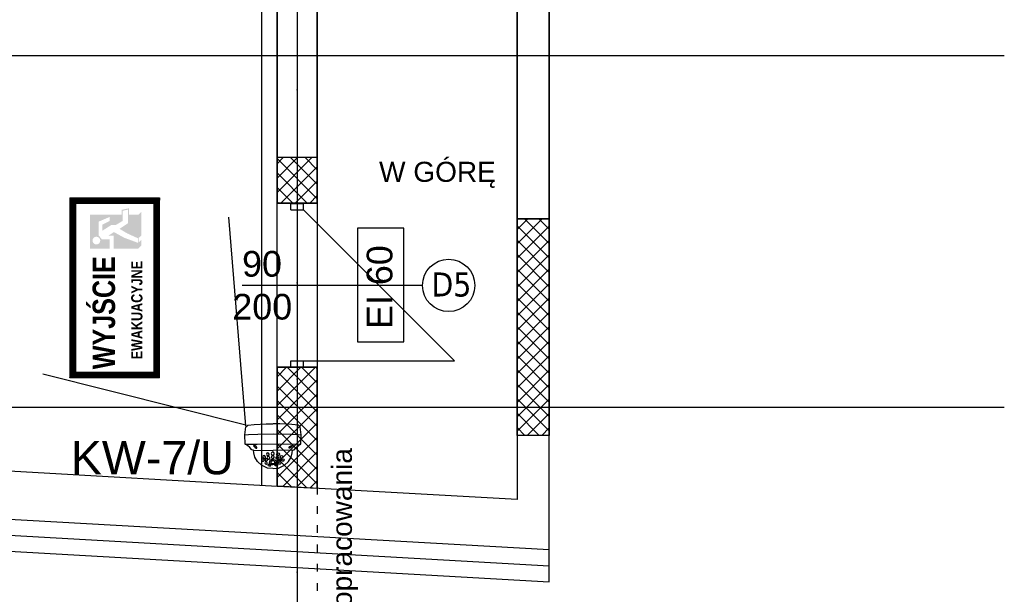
# Model space of a CAD drawing. Header units: millimetres. Extents: x -7023 to 53801, y 9849 to 33561.
# Tile 76 of 256: x 8740 to 9353, y 21044 to 21402. Entities that reach past the tile are written whole.
import ezdxf
from ezdxf.enums import TextEntityAlignment as Align

# ---------------------------------------------------------------- set-up
doc = ezdxf.new("R2010")
doc.units = ezdxf.units.MM
doc.linetypes.add('ACAD_ISO03W100', pattern=[30, 12, -18])
doc.linetypes.add('DASHDOTX2', pattern=[2, 1, -0.5, 0, -0.5])
doc.layers.get('0').update_dxf_attribs({"lineweight": 9})
for name, color, linetype in [('.IE_podklad', 252, 'Continuous'), ('IE_CCTV', 6, 'Continuous'), ('IE_SKD', 6, 'Continuous')]:
    doc.layers.add(name, color=color, linetype=linetype)
doc.layers.add('PROJEKT osie', color=251, linetype='DASHDOTX2', lineweight=9)
doc.styles.add('Arial', font='arial.ttf', dxfattribs={"height": 125})
doc.styles.add('Opisowy', font='arial.ttf')
doc.styles.get("Standard").update_dxf_attribs({"font": 'arial.ttf'})
doc.linetypes.add('ZIGZAG', pattern='A,0.00254,-5.08,[131,ltypeshp.shx,S=5.08,R=0,X=-5.08,Y=0],-10.16,[131,ltypeshp.shx,S=5.08,R=180,X=5.08,Y=0],-5.08', length=20.32254)

# ---------------------------------------------------------------- blocks, each defined once
blk = doc.blocks.new('OSIE DOMKU')
at = {"layer": 'PROJEKT osie', "ltscale": 30}
blk.add_line((-30336.49, 6224.51), (-30336.49, 4137.08), dxfattribs=at)
at = {"layer": 'PROJEKT osie', "ltscale": 25}
for p, q in [((-33194.97, 4878.65), (-29895.99, 4878.65)), ((-33194.97, 4659.65), (-29895.99, 4659.65))]:
    blk.add_line(p, q, dxfattribs=at)
blk = doc.blocks.new('AAT_KOPUŁA')
for points in [[(-11.14, -10.07), (-12.07, -9.94), (-13, -8.71), (-14.17, -7.71), (-15.37, -7.04), (-15.59, -2.4), (-15.11, 1.7), (-14.13, 2.53), (-10.89, 2.9), (-4.7, 3.18), (-1.32, 3.18)], [(8.54, -10.07), (9.47, -9.94), (10.41, -8.71), (11.58, -7.71), (12.78, -7.04), (12.99, -2.4), (12.51, 1.7), (11.54, 2.53), (8.29, 2.9), (2.11, 3.18), (-1.27, 3.18)], [(-15.59, -2.4), (-13.77, -2.15), (-8.91, -2.02), (-1.13, -1.86), (7.77, -2.02), (11.48, -2.12), (12.99, -2.4)], [(-15.37, -7.04), (-9.31, -7.06), (1.87, -6.94), (12.78, -7.04)], [(-1.34, -19.45), (-4.13, -19.22), (-7.15, -17.75), (-9.22, -15.88), (-10.47, -13.64), (-11.04, -11.39), (-11.14, -10.07), (-1.32, -10.32)], [(-1.26, -19.45), (1.53, -19.22), (4.55, -17.75), (6.62, -15.88), (7.87, -13.64), (8.44, -11.39), (8.54, -10.07), (-1.27, -10.32)]]:
    blk.add_lwpolyline(points)
for points in [[(-10.88, -8.27), (-10.35, -8.77), (-9.86, -9.06), (-9.43, -9.03), (-9.42, -8.74), (-9.78, -8.3), (-10.27, -7.97), (-10.81, -7.79), (-11.03, -7.8), (-11.1, -7.96), (-10.99, -8.15)], [(8.29, -8.27), (7.75, -8.77), (7.27, -9.06), (6.84, -9.03), (6.83, -8.74), (7.18, -8.3), (7.68, -7.97), (8.21, -7.79), (8.44, -7.8), (8.51, -7.96), (8.39, -8.15)], [(-5.81, -15.17), (-6.01, -14.74), (-6.38, -14.58), (-6.88, -14.68), (-7.04, -15.09), (-6.9, -15.46), (-6.61, -15.69), (-6.12, -15.69), (-5.92, -15.55), (-5.8, -15.31)], [(-5.08, -13.44), (-5.36, -13.02), (-5.73, -12.85), (-6.23, -12.96), (-6.42, -13.45), (-6.25, -13.95), (-5.92, -14.15), (-5.4, -14.15), (-5.11, -13.9), (-5.05, -13.63)], [(-4.11, -15.02), (-4.31, -14.59), (-4.68, -14.43), (-5.19, -14.53), (-5.34, -14.94), (-5.2, -15.31), (-4.91, -15.54), (-4.43, -15.54), (-4.22, -15.4), (-4.1, -15.16)], [(-3.24, -12.12), (-3.51, -11.7), (-3.88, -11.53), (-4.39, -11.64), (-4.58, -12.13), (-4.41, -12.62), (-4.08, -12.83), (-3.55, -12.83), (-3.26, -12.58), (-3.21, -12.31)], [(-2.89, -13.89), (-3.16, -13.47), (-3.53, -13.3), (-4.04, -13.41), (-4.23, -13.9), (-4.06, -14.4), (-3.73, -14.6), (-3.2, -14.6), (-2.91, -14.35), (-2.86, -14.08)], [(-1.41, -14.94), (-2.24, -15.08), (-2.86, -15.55), (-3.15, -15.98), (-3.17, -16.56), (-2.73, -17.05), (-1.96, -17.33), (-1.36, -17.38), (-0.59, -17.27), (0.19, -16.77), (0.47, -16.25), (0.39, -15.78), (-0.16, -15.22), (-0.97, -14.99)], [(-1.46, -10.97), (-1.79, -11.13), (-2.06, -11.51), (-2.15, -11.85), (-2.06, -12.33), (-1.83, -12.61), (-1.41, -12.73), (-0.95, -12.55), (-0.71, -12), (-0.74, -11.52), (-0.97, -11.24), (-1.2, -11)], [(-1.42, -12.92), (-1.85, -13.05), (-2.01, -13.33), (-2.09, -13.83), (-1.9, -14.16), (-1.59, -14.28), (-1.05, -14.26), (-0.77, -13.86), (-0.71, -13.57), (-0.93, -13.17), (-1.14, -13)], [(0.22, -13.89), (0.49, -13.47), (0.86, -13.3), (1.37, -13.41), (1.56, -13.9), (1.39, -14.4), (1.06, -14.6), (0.53, -14.6), (0.24, -14.35), (0.19, -14.08)], [(0.57, -12.12), (0.84, -11.7), (1.21, -11.53), (1.72, -11.64), (1.91, -12.13), (1.74, -12.62), (1.41, -12.83), (0.88, -12.83), (0.59, -12.58), (0.54, -12.31)], [(1.44, -15.02), (1.64, -14.59), (2.01, -14.43), (2.52, -14.53), (2.67, -14.94), (2.53, -15.31), (2.24, -15.54), (1.76, -15.54), (1.55, -15.4), (1.43, -15.16)], [(2.41, -13.44), (2.69, -13.02), (3.06, -12.85), (3.56, -12.96), (3.75, -13.45), (3.58, -13.95), (3.25, -14.15), (2.73, -14.15), (2.44, -13.9), (2.38, -13.63)], [(3.14, -15.17), (3.34, -14.74), (3.71, -14.58), (4.21, -14.68), (4.37, -15.09), (4.23, -15.46), (3.94, -15.69), (3.45, -15.69), (3.25, -15.55), (3.13, -15.31)], [(-4.21, -16.62), (-4.41, -16.19), (-4.78, -16.02), (-5.29, -16.13), (-5.44, -16.53), (-5.3, -16.91), (-5.01, -17.13), (-4.53, -17.14), (-4.32, -17), (-4.2, -16.76)], [(-2.89, -17.47), (-3.21, -17.39), (-3.69, -17.43), (-3.84, -17.61), (-3.7, -17.82), (-3.29, -18), (-2.79, -18.08), (-2.39, -17.98), (-2.34, -17.78), (-2.54, -17.62)], [(-1.27, -15.61), (-1.85, -15.67), (-2.32, -15.95), (-2.37, -16.27), (-2.31, -16.63), (-1.95, -16.85), (-1.44, -16.9), (-0.72, -16.8), (-0.33, -16.47), (-0.3, -15.98), (-0.77, -15.66)], [(0.21, -17.47), (0.54, -17.39), (1.02, -17.43), (1.17, -17.61), (1.03, -17.82), (0.62, -18), (0.12, -18.08), (-0.28, -17.98), (-0.33, -17.78), (-0.13, -17.62)], [(1.54, -16.62), (1.74, -16.19), (2.11, -16.02), (2.62, -16.13), (2.77, -16.53), (2.63, -16.91), (2.34, -17.13), (1.86, -17.14), (1.65, -17), (1.53, -16.76)]]:
    blk.add_lwpolyline(points, close=True)
blk = doc.blocks.new('zw$65D6')
at = {"layer": 'IE_SKD'}
for p, q in [((0, 0), (41.4, -123.59)), ((0.13, -0.2), (130.47, -0.87))]:
    blk.add_line(p, q, dxfattribs=at)

msp = doc.modelspace()

# ---------------------------------------------------------------- hatches: boundary and pattern name
at = {"layer": '.IE_podklad'}
h = msp.add_hatch(dxfattribs=at)
h.set_pattern_fill('ANSI31', color=256, scale=0.007, angle=90)
h.set_pattern_definition([(135, (8624.19257, 19838.077632), (-0.0157154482, -0.0157154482), [])])
h.paths.add_polyline_path([(8770.88, 21178.71), (8826.88, 21178.71), (8826.88, 21290.71), (8770.88, 21290.71)])
h.paths.add_polyline_path([(8780.72, 21287.21), (8803.71, 21287.21), (8823.38, 21287.21), (8823.38, 21182.21), (8803.71, 21182.21), (8780.72, 21182.21), (8774.38, 21182.21), (8774.38, 21287.21)], flags=16)
at = {"layer": '.IE_podklad', "lineweight": 0}
h = msp.add_hatch(color=256, dxfattribs=at)
h.paths.add_polyline_path([(8815.51, 21261.05), (8815.51, 21264.55), (8813.85, 21263.03), (8813.85, 21265.83), (8815.51, 21267.35), (8815.51, 21282.05), (8813.51, 21280.21), (8807.8, 21280.21), (8807.8, 21284.29), (8803.2, 21283.31), (8803.2, 21280.21), (8783.41, 21280.21), (8783.41, 21259.21), (8795.68, 21259.21), (8795.68, 21265.03), (8790.83, 21265.03), (8788.81, 21267.56), (8788.81, 21275.9), (8795.85, 21278.95), (8795.85, 21276.44), (8791.15, 21274.07), (8791.15, 21270.28), (8796.9, 21273.91), (8799.66, 21273.91), (8803.9, 21276.44), (8803.9, 21282.74), (8807.1, 21283.43), (8807.1, 21274.9), (8801.92, 21271.46), (8806.66, 21268.66), (8813.51, 21265.51), (8813.51, 21262.71), (8804.87, 21265.9), (8798.42, 21269.46), (8794.89, 21267.18), (8798.3, 21267.18), (8798.3, 21259.21), (8813.51, 21259.21)], flags=0)
h.paths.add_polyline_path([(8787.49, 21266.58, -1), (8787.49, 21261.75, -1)], flags=16)

# ---------------------------------------------------------------- linework, layer by layer
at = {"layer": '.IE_podklad', "ltscale": 30}
msp.add_line((8912.58, 22725.27), (8912.58, 20637.84), dxfattribs=at)
at = {"layer": '.IE_podklad', "linetype": 'ACAD_ISO03W100', "lineweight": 30, "ltscale": 0.4}
msp.add_line((8925.06, 22550.79), (8925.06, 20897.1), dxfattribs=at)
at = {"layer": '.IE_podklad', "lineweight": 35}
for p, q in [((8900.06, 21287.49), (8900.06, 22481.34)), ((8925.06, 22456.34), (8925.06, 21287.49)), ((9049.57, 21277.79), (9049.57, 22186.32)), ((9069.57, 22186.32), (9069.57, 21277.79)), ((8925.06, 21287.49), (8900.06, 21287.49)), ((9049.57, 21142.79), (9049.57, 21277.79)), ((9049.57, 21277.79), (9069.57, 21277.79)), ((9069.57, 21277.79), (9069.57, 21142.79))]:
    msp.add_line(p, q, dxfattribs=at)
at = {"layer": '.IE_podklad'}
for p, q in [((8890.6, 21111.79), (8890.6, 21894.34)), ((8925.06, 21315.84), (8900.06, 21315.84)), ((8900.06, 21315.84), (8900.06, 21287.49)), ((8900.06, 21312.06), (8903.83, 21315.84)), ((8925.08, 21290.26), (8900.06, 21315.28)), ((8900.07, 21303.09), (8912.81, 21315.84)), ((8900.08, 21294.12), (8921.79, 21315.84)), ((8925.07, 21299.24), (8908.48, 21315.84)), ((8925.06, 21308.23), (8917.46, 21315.84)), ((8925.06, 21287.49), (8925.06, 21315.84)), ((8902.43, 21287.49), (8925.06, 21310.12)), ((8918.86, 21287.49), (8900.07, 21306.29)), ((8909.88, 21287.49), (8900.07, 21297.3)), ((8911.41, 21287.49), (8925.07, 21301.15)), ((8920.39, 21287.49), (8925.08, 21292.18)), ((8900.06, 21287.49), (8925.06, 21287.49)), ((8900.9, 21287.49), (8900.08, 21288.31)), ((8908.56, 21283.21), (8908.56, 21287.21)), ((8908.56, 21287.21), (8916.56, 21287.21)), ((8916.56, 21283.21), (8916.56, 21287.21)), ((8908.56, 21283.21), (8916.56, 21283.21)), ((8916.56, 21283.21), (9010.56, 21189.21)), ((9049.57, 21271.15), (9056.22, 21277.79)), ((9049.57, 21262.17), (9065.2, 21277.79)), ((9069.57, 21253.34), (9049.57, 21273.35)), ((9049.57, 21253.19), (9069.57, 21273.19)), ((9069.57, 21262.32), (9054.1, 21277.79)), ((9069.57, 21271.31), (9063.08, 21277.79)), ((8979.04, 21271.84), (8950.11, 21271.84)), ((8950.11, 21271.84), (8950.11, 21201.14)), ((8979.04, 21201.14), (8979.04, 21271.84)), ((9069.58, 21244.36), (9049.57, 21264.37)), ((9049.57, 21244.21), (9069.57, 21264.21)), ((9069.58, 21235.38), (9049.57, 21255.39)), ((9049.57, 21235.23), (9069.57, 21255.23)), ((9069.58, 21226.4), (9049.57, 21246.41)), ((9049.57, 21226.24), (9069.58, 21246.25)), ((8990.58, 21236.21), (8878.4, 21236.21)), ((9069.58, 21217.41), (9049.57, 21237.43)), ((9049.57, 21217.26), (9069.58, 21237.27)), ((9069.58, 21208.43), (9049.57, 21228.45)), ((9049.57, 21208.28), (9069.58, 21228.29)), ((9069.59, 21199.45), (9049.57, 21219.46)), ((9049.57, 21199.3), (9069.58, 21219.32)), ((9069.59, 21190.47), (9049.57, 21210.48)), ((9049.57, 21190.32), (9069.58, 21210.34)), ((8950.11, 21201.14), (8979.04, 21201.14)), ((9069.59, 21181.49), (9049.57, 21201.5)), ((9049.57, 21181.34), (9069.58, 21201.36)), ((9069.59, 21172.5), (9049.57, 21192.52)), ((9049.57, 21172.36), (9069.59, 21192.38)), ((8908.56, 21185.21), (8908.56, 21189.21)), ((8908.56, 21189.21), (8916.56, 21189.21)), ((8916.56, 21185.21), (8916.56, 21189.21)), ((8916.56, 21189.21), (9010.56, 21189.21)), ((8900.06, 21111.25), (8900.06, 21185.21)), ((8900.06, 21111.25), (8900.06, 21185.21)), ((8900.06, 21185.21), (8925.06, 21185.21)), ((8925.06, 21185.21), (8900.06, 21185.21)), ((8900.06, 21185.21), (8900.14, 21111.25)), ((8900.06, 21179.32), (8905.96, 21185.21)), ((8925.07, 21157.52), (8900.06, 21182.52)), ((8900.08, 21170.35), (8914.94, 21185.21)), ((8900.09, 21161.38), (8923.92, 21185.21)), ((8925.06, 21166.5), (8906.35, 21185.21)), ((8908.56, 21185.21), (8916.56, 21185.21)), ((8925.06, 21175.48), (8915.33, 21185.21)), ((8925.06, 21184.47), (8924.31, 21185.21)), ((8925.06, 21185.21), (8925.06, 21109.84)), ((8925.06, 21109.84), (8925.06, 21185.21)), ((9069.59, 21163.52), (9049.57, 21183.54)), ((9049.57, 21163.38), (9069.59, 21183.4)), ((8900.1, 21152.41), (8925.06, 21177.37)), ((9069.59, 21154.54), (9049.57, 21174.56)), ((9049.57, 21154.4), (9069.59, 21174.42)), ((7831.06, 21171.72), (8900.06, 21111.25)), ((8925.07, 21148.53), (8900.07, 21173.53)), ((8900.12, 21143.45), (8925.06, 21168.39)), ((8925.07, 21139.55), (8900.09, 21164.54)), ((9069.6, 21145.56), (9049.57, 21165.58)), ((9049.57, 21145.42), (9069.59, 21165.44)), ((8925.08, 21130.57), (8900.1, 21155.54)), ((8900.13, 21134.48), (8925.07, 21159.42)), ((9063.38, 21142.79), (9049.57, 21156.6)), ((9055.92, 21142.79), (9069.59, 21156.47)), ((8900.14, 21125.51), (8925.07, 21150.44)), ((8925.08, 21121.58), (8900.11, 21146.55)), ((9054.4, 21142.79), (9049.57, 21147.62)), ((9064.9, 21142.79), (9069.59, 21147.49)), ((7819.47, 21142.33), (9069.57, 21071.62)), ((8925.08, 21112.6), (8900.12, 21137.56)), ((8900.15, 21116.54), (8925.07, 21141.46)), ((9069.57, 21142.79), (9049.57, 21142.79)), ((9049.57, 21142.79), (9049.57, 21102.79)), ((9069.57, 21071.62), (9069.57, 21142.79)), ((8903.64, 21111.05), (8925.07, 21132.48)), ((8918.49, 21110.21), (8900.14, 21128.57)), ((7818.34, 21122.36), (9069.57, 21051.58)), ((8908.97, 21110.75), (8900.15, 21119.57)), ((8912.14, 21110.57), (8925.08, 21123.51)), ((8920.64, 21110.09), (8925.08, 21114.53)), ((9049.57, 21102.79), (8900.06, 21111.25)), ((8900.14, 21111.25), (8925.06, 21109.84)), ((9069.57, 21051.58), (9069.57, 21071.62))]:
    msp.add_line(p, q, dxfattribs=at)
at = {"layer": '.IE_podklad', "ltscale": 25}
for p, q in [((6054.1, 21379.41), (9353.09, 21379.41)), ((6054.1, 21160.41), (9353.09, 21160.41))]:
    msp.add_line(p, q, dxfattribs=at)
at = {"layer": '.IE_podklad', "ltscale": 0.5}
for p, q in [((8900.06, 21287.49), (8925.06, 21287.49)), ((8900.06, 21185.21), (8900.06, 21287.49)), ((8925.06, 21287.49), (8925.06, 21185.21)), ((8925.06, 21185.21), (8900.06, 21185.21))]:
    msp.add_line(p, q, dxfattribs=at)
at = {"layer": '.IE_podklad', "linetype": 'ZIGZAG'}
msp.add_line((7811.06, 21133.11), (9069.57, 21061.6), dxfattribs=at)
at = {"layer": '.IE_podklad', "lineweight": 0}
msp.add_lwpolyline([(8770.88, 21178.71), (8826.88, 21178.71), (8826.88, 21290.71), (8770.88, 21290.71)], close=True, dxfattribs=at)
msp.add_lwpolyline([(8770.88, 21178.71), (8826.88, 21178.71), (8826.88, 21290.71), (8770.88, 21290.71)], close=True, dxfattribs=at)
at = {"layer": '.IE_podklad'}
msp.add_lwpolyline([(8774.38, 21182.21), (8823.38, 21182.21), (8823.38, 21287.21), (8774.38, 21287.21)], close=True, dxfattribs=at)
at = {"layer": '.IE_podklad', "linetype": 'Continuous'}
msp.add_circle((9006.94, 21236.21), 16.31, dxfattribs=at)

# ---------------------------------------------------------------- block references
at = {"layer": '.IE_podklad'}
msp.add_blockref('OSIE DOMKU', (39249.07, 16500.76), dxfattribs=at)
at = {"layer": 'IE_CCTV', "xscale": 1.230118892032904, "yscale": 1.230118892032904, "zscale": 1.230118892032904}
msp.add_blockref('AAT_KOPUŁA', (8899.11, 21146.04), dxfattribs=at)
at = {"layer": 'IE_SKD', "rotation": 166.1525632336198}
msp.add_blockref('zw$65D6', (8880.6, 21148.84), dxfattribs=at)

# ---------------------------------------------------------------- texts
at = {"layer": '.IE_podklad', "linetype": 'Continuous', "style": 'Arial'}
msp.add_text('W GÓRĘ', height=12.5, dxfattribs=at).set_placement((8963.59, 21300.75))
at = {"layer": '.IE_podklad', "linetype": 'Continuous'}
for s, height, rotation, style, p in [('90', 16, 360, 'Opisowy', (8878.24, 21241.68)), ('EI 60', 16, 90, 'Opisowy', (8971.89, 21209.07)), ('200', 16, 360, 'Opisowy', (8872.16, 21214.95)), ('poza zakresem opracowania', 12.5, 90, 'Arial', (8946.65, 20912.62))]:
    msp.add_text(s, height=height, rotation=rotation, dxfattribs=dict(at, style=style)).set_placement(p)
at = {"layer": '.IE_podklad', "attachment_point": 5, "rotation": 90, "style": 'Arial'}
for s, insert, char_height, width in [('{\\fArial|b1|i0|c238|p34;\\W0.8;WYJŚCIE}', (8792.22, 21219.21), 14, 105), ('{\\fArial|b1|i0|c238|p34;\\W0.8;EWAKUACYJNE}', (8812.72, 21220.82), 7, 100.5575)]:
    msp.add_mtext(s, dxfattribs=dict(at, insert=insert, char_height=char_height, width=width))
at = {"layer": '.IE_podklad', "insert": (8996.2, 21244.32), "char_height": 15, "width": 230.4406, "attachment_point": 1}
msp.add_mtext('{\\fTahoma|b0|i0|c238|p34;D5}', dxfattribs=at)
at = {"layer": 'IE_CCTV', "linetype": 'Continuous'}
msp.add_text('KW-7/U', height=20.777, dxfattribs=at).set_placement((8771.53, 21139.31), align=Align.TOP_LEFT)

doc.saveas('drawing.dxf')
